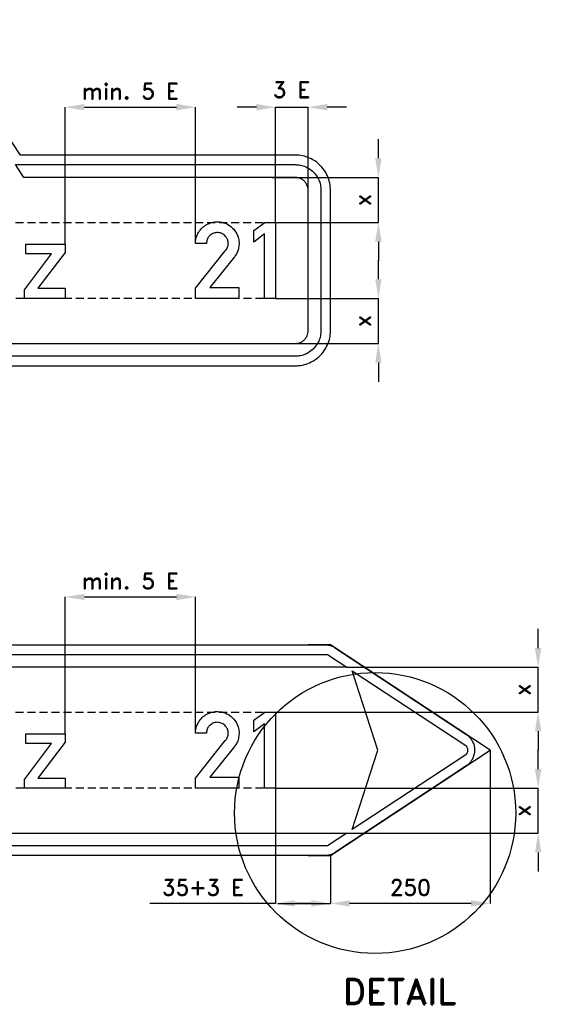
# Model space of a CAD drawing. Header units: millimetres. Extents: x -576 to 1171, y -46 to 1509.
# Tile 2 of 2: x 354 to 1171, y -46 to 1496. Entities that reach past the tile are written whole.
import ezdxf

# ---------------------------------------------------------------- set-up
doc = ezdxf.new("R2010")
doc.units = ezdxf.units.MM
doc.header["$LTSCALE"] = 5
doc.linetypes.add('ČÁRKOVANÁX2', pattern=[1.5, 1, -0.5])
doc.layers.add('Kóty', color=2, linetype='Continuous')
doc.layers.add('Značka', color=7, linetype='Continuous')
doc.styles.get("Standard").update_dxf_attribs({"font": 'romand.shx', "height": 25})
doc.dimstyles.get("Standard").update_dxf_attribs({"dimtxt": 25, "dimasz": 30, "dimexe": 0.18, "dimexo": 0.0625, "dimgap": 12.5, "dimtad": 1, "dimdec": 0, "dimzin": 0, "dimdsep": 46, "dimtxsty": 'Standard', "dimcen": 0.09, "dimadec": 0, "dimazin": 0, "dimtfac": 1, "dimtdec": 0, "dimtofl": 0, "dimtmove": 0, "dimatfit": 3, "dimfxl": 1, "dimtolj": 1, "dimtzin": 0, "dimarcsym": 0})

# ---------------------------------------------------------------- blocks, each defined once
blk = doc.blocks.new('*D3')
at = {"layer": 'Defpoints', "color": 0, "transparency": 16777216}
for p in [(1090.8, 351.6), (840.8, 186.6), (840.8, 111.6)]:
    blk.add_point(p, dxfattribs=at)
at = {"layer": 'Kóty', "color": 0, "lineweight": -2, "transparency": 16777216}
for p, q in [((1090.8, 351.6), (1090.8, 111.5)), ((840.8, 186.6), (840.8, 111.5)), ((1060.8, 111.6), (870.8, 111.6))]:
    blk.add_line(p, q, dxfattribs=at)
at = {"layer": 'Kóty', "color": 0, "transparency": 16777216}
for points in [[(870.8, 116.6), (870.8, 106.6), (840.8, 111.6)], [(1060.8, 116.6), (1060.8, 106.6), (1090.8, 111.6)]]:
    blk.add_solid(points, dxfattribs=at)
at = {"layer": 'Kóty', "color": 0, "transparency": 16777216, "insert": (965.8, 136.6), "char_height": 25, "attachment_point": 5}
blk.add_mtext('\\A1;250', dxfattribs=at)
blk = doc.blocks.new('*D4')
at = {"layer": 'Defpoints', "color": 0, "transparency": 16777216}
for p in [(754.8, 292.1), (840.8, 129.1), (754.8, 111.6)]:
    blk.add_point(p, dxfattribs=at)
at = {"layer": 'Kóty', "color": 0, "lineweight": -2, "transparency": 16777216}
for p, q in [((754.8, 292.1), (754.8, 111.5)), ((840.8, 129), (840.8, 111.5)), ((754.8, 111.6), (558.1, 111.6)), ((810.8, 111.6), (784.8, 111.6))]:
    blk.add_line(p, q, dxfattribs=at)
at = {"layer": 'Kóty', "color": 0, "transparency": 16777216}
for points in [[(784.8, 116.6), (784.8, 106.6), (754.8, 111.6)], [(810.8, 116.6), (810.8, 106.6), (840.8, 111.6)]]:
    blk.add_solid(points, dxfattribs=at)
at = {"layer": 'Kóty', "color": 0, "transparency": 16777216, "insert": (641.4, 136.6), "char_height": 25, "attachment_point": 5}
blk.add_mtext('\\A1;35+3 E', dxfattribs=at)
blk = doc.blocks.new('*D5')
at = {"layer": 'Defpoints', "color": 0, "transparency": 16777216}
for p in [(866.6, 481.6), (1165.8, 481.6), (754.8, 411.2)]:
    blk.add_point(p, dxfattribs=at)
at = {"layer": 'Kóty', "color": 0, "lineweight": -2, "transparency": 16777216}
for p, q in [((1165.8, 511.6), (1165.8, 541.6)), ((866.6, 481.6), (1166, 481.6)), ((754.8, 411.2), (1166, 411.2)), ((1165.8, 381.2), (1165.8, 351.2))]:
    blk.add_line(p, q, dxfattribs=at)
at = {"layer": 'Kóty', "color": 0, "transparency": 16777216}
for points in [[(1160.8, 511.6), (1170.8, 511.6), (1165.8, 481.6)], [(1160.8, 381.2), (1170.8, 381.2), (1165.8, 411.2)]]:
    blk.add_solid(points, dxfattribs=at)
at = {"layer": 'Kóty', "color": 0, "transparency": 16777216, "insert": (1140.8, 446.4), "char_height": 25, "attachment_point": 5, "rotation": 90}
blk.add_mtext('\\A1;x', dxfattribs=at)
blk = doc.blocks.new('*D6')
at = {"layer": 'Defpoints', "color": 0, "transparency": 16777216}
for p in [(754.8, 292.1), (866.6, 221.6), (1165.8, 221.6)]:
    blk.add_point(p, dxfattribs=at)
at = {"layer": 'Kóty', "color": 0, "lineweight": -2, "transparency": 16777216}
for p, q in [((1165.8, 322.1), (1165.8, 352.1)), ((754.8, 292.1), (1166, 292.1)), ((866.6, 221.6), (1166, 221.6)), ((1165.8, 191.6), (1165.8, 161.6))]:
    blk.add_line(p, q, dxfattribs=at)
at = {"layer": 'Kóty', "color": 0, "transparency": 16777216}
for points in [[(1160.8, 322.1), (1170.8, 322.1), (1165.8, 292.1)], [(1160.8, 191.6), (1170.8, 191.6), (1165.8, 221.6)]]:
    blk.add_solid(points, dxfattribs=at)
at = {"layer": 'Kóty', "color": 0, "transparency": 16777216, "insert": (1140.8, 256.9), "char_height": 25, "attachment_point": 5, "rotation": 90}
blk.add_mtext('\\A1;x', dxfattribs=at)
blk = doc.blocks.new('*D7')
at = {"layer": 'Defpoints', "color": 0, "transparency": 16777216}
for p in [(749.4, 1248.7), (915.8, 1248.7), (754.8, 1178.2)]:
    blk.add_point(p, dxfattribs=at)
at = {"layer": 'Kóty', "color": 0, "lineweight": -2, "transparency": 16777216}
for p, q in [((915.8, 1278.7), (915.8, 1308.7)), ((749.5, 1248.7), (916, 1248.7)), ((754.8, 1178.2), (916, 1178.2)), ((915.8, 1148.2), (915.8, 1118.2))]:
    blk.add_line(p, q, dxfattribs=at)
at = {"layer": 'Kóty', "color": 0, "transparency": 16777216}
for points in [[(910.8, 1278.7), (920.8, 1278.7), (915.8, 1248.7)], [(910.8, 1148.2), (920.8, 1148.2), (915.8, 1178.2)]]:
    blk.add_solid(points, dxfattribs=at)
at = {"layer": 'Kóty', "color": 0, "transparency": 16777216, "insert": (890.8, 1213.4), "char_height": 25, "attachment_point": 5, "rotation": 90}
blk.add_mtext('\\A1;x', dxfattribs=at)
blk = doc.blocks.new('*D8')
at = {"layer": 'Defpoints', "color": 0, "transparency": 16777216}
for p in [(754.8, 1059.2), (734.6, 988.7), (915.8, 988.7)]:
    blk.add_point(p, dxfattribs=at)
at = {"layer": 'Kóty', "color": 0, "lineweight": -2, "transparency": 16777216}
for p, q in [((915.8, 1089.2), (915.8, 1119.2)), ((754.8, 1059.2), (916, 1059.2)), ((734.6, 988.7), (916, 988.7)), ((915.8, 958.7), (915.8, 928.7))]:
    blk.add_line(p, q, dxfattribs=at)
at = {"layer": 'Kóty', "color": 0, "transparency": 16777216}
for points in [[(910.8, 1089.2), (920.8, 1089.2), (915.8, 1059.2)], [(910.8, 958.7), (920.8, 958.7), (915.8, 988.7)]]:
    blk.add_solid(points, dxfattribs=at)
at = {"layer": 'Kóty', "color": 0, "transparency": 16777216, "insert": (890.8, 1023.9), "char_height": 25, "attachment_point": 5, "rotation": 90}
blk.add_mtext('\\A1;x', dxfattribs=at)
blk = doc.blocks.new('*D13')
at = {"layer": 'Defpoints', "color": 0, "transparency": 16777216}
for p in [(629.7, 1358.7), (425.7, 1144.2), (629.7, 1146.8)]:
    blk.add_point(p, dxfattribs=at)
at = {"layer": 'Kóty', "color": 0, "lineweight": -2, "transparency": 16777216}
for p, q in [((425.7, 1144.3), (425.7, 1358.8)), ((455.7, 1358.7), (599.7, 1358.7)), ((629.7, 1146.9), (629.7, 1358.8))]:
    blk.add_line(p, q, dxfattribs=at)
at = {"layer": 'Kóty', "color": 0, "transparency": 16777216}
for points in [[(455.7, 1363.7), (455.7, 1353.7), (425.7, 1358.7)], [(599.7, 1363.7), (599.7, 1353.7), (629.7, 1358.7)]]:
    blk.add_solid(points, dxfattribs=at)
at = {"layer": 'Kóty', "color": 0, "transparency": 16777216, "insert": (527.7, 1383.7), "char_height": 25, "attachment_point": 5}
blk.add_mtext('\\A1;min. 5 E', dxfattribs=at)
blk = doc.blocks.new('*D16')
at = {"layer": 'Defpoints', "color": 0, "transparency": 16777216}
for p in [(629.7, 591.6), (425.7, 377.2), (629.7, 378.2)]:
    blk.add_point(p, dxfattribs=at)
at = {"layer": 'Kóty', "color": 0, "lineweight": -2, "transparency": 16777216}
for p, q in [((425.7, 377.3), (425.7, 591.8)), ((455.7, 591.6), (599.7, 591.6)), ((629.7, 378.3), (629.7, 591.8))]:
    blk.add_line(p, q, dxfattribs=at)
at = {"layer": 'Kóty', "color": 0, "transparency": 16777216}
for points in [[(455.7, 596.6), (455.7, 586.6), (425.7, 591.6)], [(599.7, 596.6), (599.7, 586.6), (629.7, 591.6)]]:
    blk.add_solid(points, dxfattribs=at)
at = {"layer": 'Kóty', "color": 0, "transparency": 16777216, "insert": (527.7, 616.6), "char_height": 25, "attachment_point": 5}
blk.add_mtext('\\A1;min. 5 E', dxfattribs=at)

msp = doc.modelspace()

# ---------------------------------------------------------------- linework, layer by layer
at = {"layer": 'Kóty'}
for p, q in [((724.8, 1358.7), (694.8, 1358.7)), ((754.8, 1178.2), (754.8, 1358.8)), ((805.8, 1178.2), (805.8, 1358.8)), ((865.8, 1358.7), (835.8, 1358.7))]:
    msp.add_line(p, q, dxfattribs=at)
for points in [[(754.8, 1358.7), (805.8, 1358.7)], [(915.8, 1178.2), (915.8, 1248.7)], [(915.8, 988.7), (915.8, 1059.2)], [(1165.8, 411.2), (1165.8, 481.6)], [(1165.8, 221.6), (1165.8, 292.1)], [(758.2, 111.6), (840.8, 111.6)]]:
    msp.add_lwpolyline(points, dxfattribs=at)
for points in [[(724.8, 1363.7), (724.8, 1353.7), (754.8, 1358.7)], [(835.8, 1363.7), (835.8, 1353.7), (805.8, 1358.7)]]:
    msp.add_solid(points, dxfattribs=at)
at = {"layer": 'Značka', "color": 3}
for points in [[(355.8, 1283.7), (215.8, 1495.7)], [(737.8, 1059.2), (737.8, 1160.1), (720.9, 1147.4), (720.9, 1165.5), (738, 1178.2), (754.8, 1178.2), (754.8, 1059.2), (737.8, 1059.2)], [(361.8, 1059.2), (361.8, 1072.8), (404.4, 1129.1), (363.9, 1129.1), (363.9, 1144.2), (425.7, 1144.2), (425.7, 1131.3), (383, 1075), (425.7, 1075), (425.7, 1059.2), (361.8, 1059.2)], [(-404.2, 501.6), (836.3, 501.6), (866.6, 481.6)], [(737.8, 292.1), (737.8, 393.1), (720.9, 380.4), (720.9, 398.4), (738, 411.2), (754.8, 411.2), (754.8, 292.1), (737.8, 292.1)], [(361.8, 292.1), (361.8, 305.8), (404.4, 362.1), (363.9, 362.1), (363.9, 377.2), (425.7, 377.2), (425.7, 364.3), (383, 308), (425.7, 308), (425.7, 292.1), (361.8, 292.1)]]:
    msp.add_lwpolyline(points, dxfattribs=at)
for points in [[(-404.2, 953.7), (785.8, 953.7, 0.003576), (788.7, 953.8, 0.010726), (791.5, 954, 0.055717), (802.8, 956.3, 0.056169), (813.3, 961, 0.069696), (824.7, 969.7, 0.068355), (833.4, 981.2, 0.056427), (838.2, 991.7, 0.061133), (840.5, 1002.9), (840.7, 1005.8), (840.8, 1008.7), (840.8, 1228.7), (840.7, 1231.5), (840.5, 1234.4, 0.055706), (838.2, 1245.6, 0.056174), (833.4, 1256.2, 0.069692), (824.7, 1267.6, 0.068356), (813.3, 1276.3, 0.056423), (802.8, 1281.1, 0.061122), (791.5, 1283.4, 0.012199), (788.7, 1283.6, 0.004065), (785.8, 1283.7), (355.8, 1283.7)], [(-114.2, 988.7), (785.8, 988.7, 0.003578), (786.8, 988.7, 0.010723), (787.9, 988.8, 0.055717), (792, 989.6, 0.056162), (795.8, 991.3, 0.069702), (799.9, 994.5, 0.068336), (803.1, 998.7, 0.056415), (804.9, 1002.5, 0.061086), (805.7, 1006.6), (805.7, 1007.6), (805.8, 1008.7), (805.8, 1228.7), (805.7, 1229.7), (805.7, 1230.7, 0.0557), (804.8, 1234.8, 0.056168), (803.1, 1238.7, 0.069682), (799.9, 1242.8, 0.068361), (795.8, 1246, 0.056447), (792, 1247.7, 0.061127), (787.9, 1248.5, 0.012159), (786.8, 1248.6), (785.8, 1248.7), (360.9, 1248.7), (347.7, 1268.7), (785.8, 1268.7, -0.00359), (787.9, 1268.6, -0.01073), (790, 1268.4, -0.055709), (798.1, 1266.8, -0.056162), (805.8, 1263.3, -0.069687), (814.1, 1257, -0.068365), (820.4, 1248.7, -0.056427), (823.9, 1241, -0.06113), (825.6, 1232.8), (825.7, 1230.7), (825.8, 1228.7), (825.8, 1008.7), (825.7, 1006.6), (825.6, 1004.5, -0.055727), (823.9, 996.3, -0.056169), (820.4, 988.7, -0.069703), (814.1, 980.3, -0.068355), (805.8, 974, -0.056428), (798.1, 970.5, -0.061122), (790, 968.9, -0.012207), (787.9, 968.7, -0.004069), (785.8, 968.7), (-404.2, 968.7, -0.003578)], [(629.7, 1059.2), (629.7, 1075.1), (676.2, 1133.6), (676.9, 1134.5), (677.6, 1135.4, 0.082969), (680.1, 1140.7, 0.094413), (680.7, 1146.5, 0.092134), (679.4, 1151.8, 0.084043), (676.4, 1156.4, 0.098135), (671.2, 1160.5, 0.106053), (664.8, 1162.2, 0.106169), (658.3, 1161.4, 0.099957), (652.5, 1158, 0.083701), (649, 1153.9, 0.091647), (647.1, 1148.9), (646.8, 1147.1), (646.6, 1145.2), (629.7, 1145.2), (629.7, 1146.8), (629.8, 1148.4, -0.059426), (631.2, 1155.6, -0.058249), (634.3, 1162.3, -0.072137), (639.9, 1169.6, -0.07222), (647.4, 1175, -0.061478), (654.6, 1177.9, -0.059939), (662.3, 1179.1, -0.083065), (673.3, 1177.8, -0.087054), (683.3, 1172.9, -0.087763), (691.3, 1165.2, -0.087811), (696.2, 1155.3, -0.068494), (697.7, 1146.9, -0.06242), (697, 1138.3, -0.050671), (695.1, 1131.9, -0.061844), (691.9, 1126.1), (691.3, 1125.3), (690.6, 1124.4), (651.9, 1076.1), (697.6, 1076.1), (697.6, 1059.2), (629.7, 1059.2)], [(-404.2, 516.6), (833.3, 516.6), (834, 516.6), (834.7, 516.6, -0.031284), (837.6, 516.3, -0.030305), (840.5, 515.6, -0.03136), (843.2, 514.6, -0.034701), (845.8, 513.3), (846.4, 512.9), (847, 512.5), (1052.8, 376.7), (1054, 375.8), (1055.2, 374.9, -0.052596), (1059.4, 370.8, -0.052737), (1062.7, 365.9, -0.065606), (1065.5, 359, -0.065801), (1066.3, 351.6, -0.065494), (1065.4, 344.3, -0.063857), (1062.7, 337.4, -0.052734), (1059.5, 332.5, -0.057582), (1055.2, 328.4), (1054, 327.5), (1052.8, 326.6), (847, 190.8), (846.4, 190.4), (845.8, 190, -0.031291), (843.2, 188.7, -0.030284), (840.5, 187.7, -0.031367), (837.6, 187, -0.034691), (834.7, 186.7, -0.006866), (834, 186.7, -0.002292), (833.3, 186.6), (-404.2, 186.6, -0.003577)], [(866.6, 481.6), (-114.2, 481.6, 0.00359)], [(874.9, 227.2), (914.9, 351.6), (874.9, 476.1), (1050.9, 360), (1051.3, 359.7), (1051.7, 359.4, -0.0526), (1053.1, 358), (1054.2, 356.4, -0.065607), (1055.1, 354.1, -0.065833), (1055.4, 351.6, -0.065493), (1055.1, 349.2, -0.063794), (1054.2, 346.9), (1053.1, 345.2, -0.057573), (1051.7, 343.9), (1051.3, 343.6), (1050.9, 343.3), (874.9, 227.2)], [(629.7, 292.1), (629.7, 308), (676.2, 366.6), (676.9, 367.5), (677.6, 368.4, 0.082987), (680.1, 373.7, 0.094392), (680.7, 379.5, 0.092157), (679.4, 384.8, 0.084023), (676.4, 389.4, 0.098125), (671.2, 393.5, 0.106046), (664.8, 395.2, 0.106172), (658.3, 394.4, 0.099949), (652.5, 391, 0.083717), (649, 386.9, 0.091669), (647.1, 381.9), (646.8, 380.1), (646.6, 378.2), (629.7, 378.2), (629.7, 379.8), (629.8, 381.4, -0.059443), (631.2, 388.6, -0.058219), (634.3, 395.2, -0.072147), (639.9, 402.6, -0.072229), (647.4, 408, -0.061483), (654.6, 410.9, -0.059938), (662.3, 412.1, -0.083063), (673.3, 410.8, -0.087048), (683.3, 405.9, -0.087771), (691.3, 398.2, -0.087802), (696.2, 388.3, -0.068494), (697.7, 379.8, -0.06242), (697, 371.3, -0.050707), (695.1, 364.9, -0.061829), (691.9, 359.1), (691.3, 358.2), (690.6, 357.4), (651.9, 309.1), (697.6, 309.1), (697.6, 292.1), (629.7, 292.1)], [(-114.2, 221.6), (866.6, 221.6), (836.3, 201.6), (-404.2, 201.6, -0.003578)]]:
    msp.add_lwpolyline(points, format="xyb", dxfattribs=at)
at = {"layer": 'Značka', "color": 6, "linetype": 'ČÁRKOVANÁX2', "ltscale": 2.5}
for points in [[(-83.2, 1059.2), (-83.2, 1178.2), (754.8, 1178.2), (754.8, 1059.2), (-83.2, 1059.2)], [(-83.2, 292.1), (-83.2, 411.1), (754.8, 411.1), (754.8, 292.1), (-83.2, 292.1)]]:
    msp.add_lwpolyline(points, dxfattribs=at)
at = {"layer": 'Značka', "color": 7}
msp.add_lwpolyline([(805.3, 186.6), (840.8, 186.6), (1090.8, 351.6), (840.8, 516.6), (805.3, 516.6)], dxfattribs=at)
msp.add_circle((910.7, 253.2), 220, dxfattribs=at)

# ---------------------------------------------------------------- texts
at = {"layer": 'Kóty', "insert": (780, 1386), "char_height": 25, "attachment_point": 5}
msp.add_mtext('\\A1;3 E', dxfattribs=at)
at = {"layer": 'Značka', "color": 7, "insert": (948.5, -26.4), "char_height": 40, "attachment_point": 5}
msp.add_mtext('\\A1;DETAIL', dxfattribs=at)

# ---------------------------------------------------------------- dimensions: what is measured, and where the dimension line sits
at = {"layer": 'Kóty'}
for base, p1, p2, text, picture, middle in [((629.7, 1358.7), (425.7, 1144.2), (629.7, 1146.8), 'min. 5 E', '*D13', (527.7, 1383.7)), ((629.7, 591.6), (425.7, 377.2), (629.7, 378.2), 'min. 5 E', '*D16', (527.7, 616.6)), ((754.8, 111.6), (840.8, 129.1), (754.8, 292.1), '35+3 E', '*D4', (641.4, 136.6))]:
    dim = msp.add_linear_dim(base=base, p1=p1, p2=p2, text=text, dimstyle='Standard', dxfattribs=at)
    dim.commit()
    dim.dimension.update_dxf_attribs({"geometry": picture, "text_midpoint": middle})
for base, p1, p2, picture, middle in [((915.8, 1248.7), (754.8, 1178.2), (749.4, 1248.7), '*D7', (890.8, 1213.4)), ((915.8, 988.7), (754.8, 1059.2), (734.6, 988.7), '*D8', (890.8, 1023.9)), ((1165.8, 481.6), (754.8, 411.2), (866.6, 481.6), '*D5', (1140.8, 446.4)), ((1165.8, 221.6), (754.8, 292.1), (866.6, 221.6), '*D6', (1140.8, 256.9))]:
    dim = msp.add_linear_dim(base=base, p1=p1, p2=p2, angle=90, text='x', dimstyle='Standard', dxfattribs=at)
    dim.commit()
    dim.dimension.update_dxf_attribs({"geometry": picture, "text_midpoint": middle})
dim = msp.add_linear_dim(base=(840.8, 111.6), p1=(1090.8, 351.6), p2=(840.8, 186.6), dimstyle='Standard', dxfattribs=at)
dim.commit()
dim.dimension.update_dxf_attribs({"geometry": '*D3', "text_midpoint": (965.8, 136.6)})

doc.saveas('drawing.dxf')
